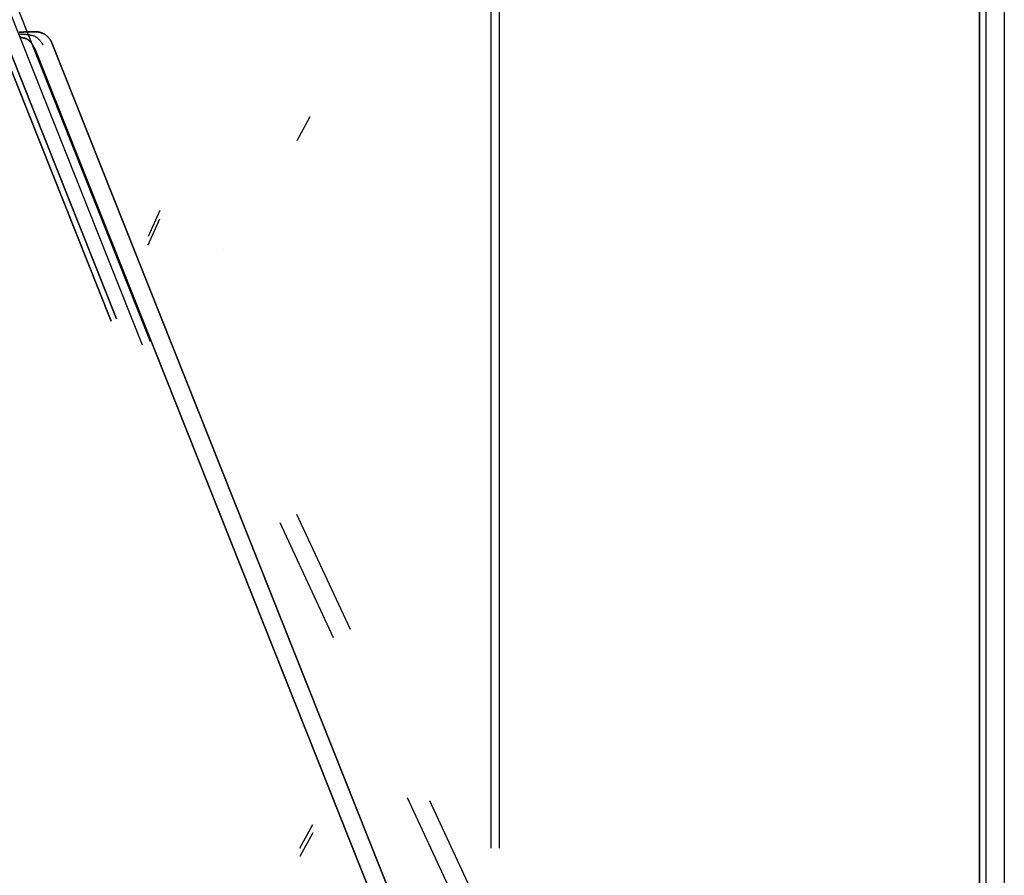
# Model space of a CAD drawing. Header units: millimetres. Extents: x -630 to 192, y -7 to 1615.
# Tile 110 of 249: x 103 to 181, y 90 to 157. Entities that reach past the tile are written whole.
import ezdxf

# ---------------------------------------------------------------- set-up
doc = ezdxf.new("R2010")
doc.units = ezdxf.units.MM
doc.header["$MEASUREMENT"] = 0
doc.layers.add('OVIDIO 160x80x72h', color=7, linetype='Continuous')

msp = doc.modelspace()

# ---------------------------------------------------------------- linework, layer by layer
at = {"layer": 'OVIDIO 160x80x72h'}
for points in [[(140.165, 803.771), (140.165, 91.747)], [(140.836, 803.771), (140.836, 91.747)], [(178.771, 19.092), (178.771, 803.771)], [(178.771, 803.771), (178.771, 19.092)], [(179.258, 803.771), (179.258, 19.092)], [(180.717, 803.771), (180.717, 19.092)]]:
    msp.add_lwpolyline(points, dxfattribs=at)
at = {"layer": 'OVIDIO 160x80x72h', "extrusion": (1, 0, 0)}
for points in [[(803.771, 719.866), (19.092, 719.866)], [(19.092, 719.866), (803.771, 719.866)], [(19.471, 717.577), (803.771, 717.577)], [(803.771, 717.577), (19.471, 717.577)]]:
    msp.add_lwpolyline(points, dxfattribs=at)
at = {"layer": 'OVIDIO 160x80x72h', "extrusion": (1, 9.4522e-07, 0)}
for points in [[(19.471, 718.919), (803.771, 718.92)], [(803.771, 718.92), (19.471, 718.919)]]:
    msp.add_lwpolyline(points, dxfattribs=at)
at = {"layer": 'OVIDIO 160x80x72h', "extrusion": (-0.108979, 0.202852, 0.973126)}
for points in [[(-166.895, 70.634), (-166.895, 231.29)], [(-166.895, 231.29), (-166.895, 70.634)], [(-167.191, 231.29), (-167.191, 70.634)], [(-167.486, 231.29), (-167.486, 70.634)], [(-167.486, 70.634), (-167.486, 231.29)], [(-163.879, 80.144), (-163.879, 90.136)], [(-164.47, 90.136), (-164.47, 80.144)], [(-165.06, 90.136), (-165.06, 80.144)], [(-163.879, 147.518), (-163.879, 157.29)], [(-164.47, 157.29), (-164.47, 147.518)]]:
    msp.add_lwpolyline(points, dxfattribs=at)
at = {"layer": 'OVIDIO 160x80x72h', "extrusion": (0.045678, -0.114881, 0.992329)}
for points in [[(151.672, 190.74), (151.672, 83.884)], [(151.672, 83.884), (151.672, 190.74)], [(152.129, 83.884), (152.129, 190.74)], [(152.129, 190.74), (152.129, 83.884)], [(153.273, 81.172), (153.273, 190.087)], [(153.96, 81.172), (153.96, 190.086)], [(137.19, 97.632), (137.19, 152.822)], [(137.419, 97.848), (137.419, 152.252)]]:
    msp.add_lwpolyline(points, dxfattribs=at)
at = {"layer": 'OVIDIO 160x80x72h', "extrusion": (-0.180645, 0.947935, 0.262271)}
for points in [[(-131.487, 620.799), (-130.605, 622.012)], [(-131.487, 620.799), (-130.605, 622.012)], [(-130.605, 622.012), (-131.487, 620.799)]]:
    msp.add_lwpolyline(points, dxfattribs=at)
at = {"layer": 'OVIDIO 160x80x72h', "extrusion": (-0.315264, 0.925924, 0.208021)}
msp.add_lwpolyline([(-149.618, 641.905), (-148.335, 642.689)], dxfattribs=at)
at = {"layer": 'OVIDIO 160x80x72h', "extrusion": (0.276089, 0.12261, 0.953279)}
for points in [[(99.303, 53.699), (99.303, 55.199)], [(99.303, 55.199), (99.303, 53.699)], [(95.4, 55.199), (95.4, 53.699)], [(91.498, 55.199), (91.498, 53.699)], [(81.801, 53.699), (81.801, 55.199)], [(53.961, 55.199), (53.961, 53.699)], [(48.96, 56.699), (48.96, 84.245)], [(49.055, 56.699), (49.055, 83.726)]]:
    msp.add_lwpolyline(points, dxfattribs=at)
at = {"layer": 'OVIDIO 160x80x72h', "extrusion": (-0.108989, 0.202866, 0.973122)}
for points in [[(-165.06, 72.114), (-165.06, 80.157)], [(-165.06, 80.157), (-165.06, 72.114)], [(-165.773, 72.114), (-165.773, 80.157)], [(-166.486, 72.114), (-166.486, 80.157)], [(-166.486, 80.157), (-166.486, 72.114)], [(-168.283, 80.258), (-168.283, 90.048)], [(-166.858, 90.048), (-166.858, 80.258)], [(-166.486, 90.15), (-166.486, 147.531)], [(-166.486, 147.531), (-166.486, 90.15)], [(-165.773, 90.15), (-165.773, 147.531)], [(-168.283, 147.632), (-168.283, 157.202)], [(-166.858, 157.202), (-166.858, 147.632)]]:
    msp.add_lwpolyline(points, dxfattribs=at)
at = {"layer": 'OVIDIO 160x80x72h', "extrusion": (0.984053, -0.058701, -0.167909)}
for points in [[(154.829, 690.009), (156.767, 695.466)], [(99.024, 711.082), (100.962, 716.539)]]:
    msp.add_lwpolyline(points, dxfattribs=at)
at = {"layer": 'OVIDIO 160x80x72h', "extrusion": (-0.021464, 0.046296, 0.998697)}
for points in [[(-162.945, -54.744), (-162.945, -44.703)], [(-161.459, -54.712), (-161.459, -44.663)], [(-161.459, -30.723), (-161.459, 70.579)], [(-162.945, -29.76), (-162.945, 70.754)]]:
    msp.add_lwpolyline(points, dxfattribs=at)
at = {"layer": 'OVIDIO 160x80x72h', "extrusion": (0.87123, 0.38691, -0.30209)}
msp.add_lwpolyline([(92.798, 704.988), (91.498, 699.348), (91.498, 699.345)], dxfattribs=at)
at = {"layer": 'OVIDIO 160x80x72h', "extrusion": (0, 1, 0)}
for points in [[(-107.855, 683.349), (-106.513, 686.032)], [(-110.156, 684.499), (-108.814, 687.183)], [(-111.115, 688.333), (-112.456, 685.65)]]:
    msp.add_lwpolyline(points, dxfattribs=at)
at = {"layer": 'OVIDIO 160x80x72h', "extrusion": (0.986824, -0.058152, -0.150988)}
msp.add_lwpolyline([(148.582, 698.637), (146.476, 693.242)], dxfattribs=at)
at = {"layer": 'OVIDIO 160x80x72h', "extrusion": (0.986824, -0.058151, -0.150984)}
msp.add_lwpolyline([(145.821, 693.501), (147.926, 698.893)], dxfattribs=at)
at = {"layer": 'OVIDIO 160x80x72h', "extrusion": (0.985466, -0.058564, -0.159457)}
msp.add_lwpolyline([(145.872, 693.456), (145.873, 693.458)], dxfattribs=at)
at = {"layer": 'OVIDIO 160x80x72h', "extrusion": (-0.108993, 0.202873, 0.97312)}
for points in [[(-165.06, 147.537), (-165.06, 90.155)], [(-165.06, 90.155), (-165.06, 147.537)]]:
    msp.add_lwpolyline(points, dxfattribs=at)
at = {"layer": 'OVIDIO 160x80x72h', "extrusion": (-0.366639, 0.922113, 0.123629)}
for points in [[(-151.672, 660.827), (-151.743, 660.805), (-151.815, 660.785), (-151.887, 660.767), (-151.96, 660.75), (-152.033, 660.735), (-152.107, 660.723), (-152.181, 660.712), (-152.255, 660.702), (-152.33, 660.695), (-152.405, 660.69), (-152.48, 660.686), (-152.555, 660.684), (-152.629, 660.684), (-152.704, 660.686), (-152.779, 660.69), (-152.853, 660.696), (-152.928, 660.704), (-153.001, 660.713), (-153.075, 660.724), (-153.147, 660.737), (-153.22, 660.752), (-153.291, 660.768), (-153.362, 660.786), (-153.432, 660.806), (-153.501, 660.827), (-153.57, 660.85), (-153.638, 660.875), (-153.704, 660.9), (-153.77, 660.928), (-153.834, 660.956), (-153.898, 660.986), (-153.96, 661.018), (-154.022, 661.05), (-154.083, 661.085), (-154.144, 661.121), (-154.205, 661.158), (-154.264, 661.198), (-154.323, 661.239), (-154.382, 661.281), (-154.439, 661.325), (-154.496, 661.371), (-154.552, 661.418), (-154.607, 661.467), (-154.661, 661.517), (-154.713, 661.569), (-154.765, 661.622), (-154.815, 661.677), (-154.864, 661.733), (-154.912, 661.79), (-154.959, 661.849), (-155.004, 661.909), (-155.047, 661.97), (-155.09, 662.032), (-155.13, 662.095), (-155.169, 662.159), (-155.206, 662.224), (-155.242, 662.29), (-155.276, 662.357), (-155.308, 662.424), (-155.339, 662.493), (-155.368, 662.561), (-155.395, 662.631), (-155.42, 662.701), (-155.443, 662.771)], [(-152.129, 662.255), (-152.165, 662.244), (-152.202, 662.234), (-152.239, 662.225), (-152.277, 662.216), (-152.314, 662.209), (-152.352, 662.202), (-152.389, 662.197), (-152.427, 662.192), (-152.465, 662.189), (-152.503, 662.186), (-152.541, 662.185), (-152.579, 662.184), (-152.616, 662.184), (-152.654, 662.186), (-152.691, 662.188), (-152.729, 662.191), (-152.766, 662.195), (-152.802, 662.2), (-152.839, 662.206), (-152.875, 662.212), (-152.91, 662.22), (-152.946, 662.228), (-152.981, 662.237), (-153.015, 662.247), (-153.049, 662.258), (-153.083, 662.269), (-153.116, 662.281), (-153.148, 662.294), (-153.18, 662.307), (-153.212, 662.321), (-153.243, 662.336), (-153.273, 662.351), (-153.303, 662.367), (-153.333, 662.383), (-153.362, 662.401), (-153.392, 662.419), (-153.421, 662.438), (-153.45, 662.458), (-153.479, 662.479), (-153.507, 662.501), (-153.535, 662.523), (-153.563, 662.546), (-153.59, 662.57), (-153.617, 662.595), (-153.643, 662.62), (-153.669, 662.647), (-153.694, 662.674), (-153.719, 662.702), (-153.743, 662.73), (-153.767, 662.759), (-153.789, 662.789), (-153.812, 662.82), (-153.833, 662.851), (-153.854, 662.883), (-153.873, 662.915), (-153.893, 662.948), (-153.911, 662.981), (-153.928, 663.015), (-153.945, 663.05), (-153.961, 663.085), (-153.975, 663.12), (-153.989, 663.155), (-154.002, 663.191), (-154.014, 663.227)]]:
    msp.add_lwpolyline(points, dxfattribs=at)
at = {"layer": 'OVIDIO 160x80x72h', "extrusion": (0.984053, -0.058701, -0.16791)}
msp.add_lwpolyline([(100.305, 716.772), (98.367, 711.316)], dxfattribs=at)
at = {"layer": 'OVIDIO 160x80x72h', "extrusion": (4.82326e-05, 1, -9.65085e-05)}
msp.add_lwpolyline([(-138.878, 698.871), (-137.537, 701.555)], dxfattribs=at)
at = {"layer": 'OVIDIO 160x80x72h', "extrusion": (0.276367, 0.122707, 0.953186)}
msp.add_lwpolyline([(26.133, 55.421), (26.133, 53.921)], dxfattribs=at)
at = {"layer": 'OVIDIO 160x80x72h', "extrusion": (-0.108986, 0.202861, 0.973124)}
msp.add_lwpolyline([(-165.06, 157.298), (-165.06, 147.526)], dxfattribs=at)
at = {"layer": 'OVIDIO 160x80x72h'}
for points in [[(104.082, 156.223, 679.731), (104.029, 156.225, 679.697), (103.976, 156.227, 679.663), (103.922, 156.228, 679.63), (103.867, 156.229, 679.598), (103.812, 156.229, 679.568), (103.756, 156.229, 679.538), (103.7, 156.229, 679.509), (103.643, 156.229, 679.482), (103.586, 156.228, 679.455), (103.528, 156.226, 679.43), (103.47, 156.225, 679.406), (103.411, 156.223, 679.382), (103.352, 156.221, 679.36), (103.292, 156.218, 679.339), (103.232, 156.215, 679.319), (103.172, 156.212, 679.301), (103.111, 156.209, 679.283), (103.05, 156.205, 679.267), (102.989, 156.201, 679.252), (102.927, 156.197, 679.238)], [(102.927, 156.197, 679.238), (102.989, 156.201, 679.252), (103.05, 156.205, 679.267), (103.111, 156.209, 679.283), (103.172, 156.212, 679.301), (103.232, 156.215, 679.319), (103.292, 156.218, 679.339), (103.352, 156.221, 679.36), (103.411, 156.223, 679.382), (103.47, 156.225, 679.406), (103.528, 156.226, 679.43), (103.586, 156.228, 679.455), (103.643, 156.229, 679.482), (103.7, 156.229, 679.509), (103.756, 156.229, 679.538), (103.812, 156.229, 679.568), (103.867, 156.229, 679.598), (103.922, 156.228, 679.63), (103.976, 156.227, 679.663), (104.029, 156.225, 679.697), (104.082, 156.223, 679.731)], [(103.68, 155.985, 680.314), (103.618, 155.993, 680.276), (103.555, 156, 680.24), (103.491, 156.007, 680.206), (103.426, 156.013, 680.173), (103.36, 156.018, 680.142), (103.293, 156.023, 680.114), (103.225, 156.027, 680.086), (103.157, 156.031, 680.061), (103.088, 156.034, 680.038), (103.018, 156.037, 680.016), (102.948, 156.039, 679.997)], [(102.967, 155.825, 680.762), (102.999, 155.818, 680.774), (103.031, 155.81, 680.786), (103.063, 155.803, 680.799), (103.094, 155.795, 680.812), (103.125, 155.787, 680.826), (103.156, 155.779, 680.84), (103.186, 155.771, 680.855), (103.216, 155.763, 680.87), (103.246, 155.754, 680.886), (103.275, 155.745, 680.902)], [(103.275, 155.745, 680.902), (103.246, 155.754, 680.886), (103.216, 155.763, 680.87), (103.186, 155.771, 680.855), (103.156, 155.779, 680.84), (103.125, 155.787, 680.826), (103.094, 155.795, 680.812), (103.063, 155.803, 680.799), (103.031, 155.81, 680.786), (102.999, 155.818, 680.774), (102.967, 155.825, 680.762)], [(103.275, 155.745, 680.902), (103.297, 155.743, 680.917), (103.32, 155.74, 680.932), (103.342, 155.737, 680.947), (103.364, 155.732, 680.962), (103.386, 155.726, 680.978), (103.409, 155.72, 680.993), (103.431, 155.712, 681.009), (103.454, 155.704, 681.026), (103.476, 155.694, 681.042), (103.499, 155.684, 681.058), (103.521, 155.672, 681.075), (103.544, 155.66, 681.092), (103.567, 155.647, 681.109), (103.589, 155.632, 681.125), (103.612, 155.617, 681.142), (103.634, 155.601, 681.159), (103.657, 155.583, 681.176), (103.679, 155.565, 681.193), (103.701, 155.546, 681.21), (103.724, 155.525, 681.227), (103.746, 155.504, 681.244), (103.768, 155.482, 681.26), (103.79, 155.458, 681.277), (103.811, 155.434, 681.293), (103.833, 155.409, 681.309), (103.855, 155.382, 681.324), (103.876, 155.355, 681.34), (103.898, 155.327, 681.355), (103.919, 155.297, 681.37), (103.941, 155.267, 681.384), (103.962, 155.236, 681.398), (103.983, 155.203, 681.411), (104.004, 155.17, 681.424), (104.025, 155.135, 681.436), (104.046, 155.1, 681.448), (104.067, 155.064, 681.459), (104.087, 155.026, 681.469), (104.108, 154.988, 681.478), (104.129, 154.948, 681.487), (104.15, 154.907, 681.494)], [(104.15, 154.907, 681.494), (104.129, 154.948, 681.487), (104.108, 154.988, 681.478), (104.087, 155.026, 681.469), (104.067, 155.064, 681.459), (104.046, 155.1, 681.448), (104.025, 155.135, 681.436), (104.004, 155.17, 681.424), (103.983, 155.203, 681.411), (103.962, 155.236, 681.398), (103.941, 155.267, 681.384), (103.919, 155.297, 681.37), (103.898, 155.327, 681.355), (103.876, 155.355, 681.34), (103.855, 155.382, 681.324), (103.833, 155.409, 681.309), (103.811, 155.434, 681.293), (103.79, 155.458, 681.277), (103.768, 155.482, 681.26), (103.746, 155.504, 681.244), (103.724, 155.525, 681.227), (103.701, 155.546, 681.21), (103.679, 155.565, 681.193), (103.657, 155.583, 681.176), (103.634, 155.601, 681.159), (103.612, 155.617, 681.142), (103.589, 155.632, 681.125), (103.567, 155.647, 681.109), (103.544, 155.66, 681.092), (103.521, 155.672, 681.075), (103.499, 155.684, 681.058), (103.476, 155.694, 681.042), (103.454, 155.704, 681.026), (103.431, 155.712, 681.009), (103.409, 155.72, 680.993), (103.386, 155.726, 680.978), (103.364, 155.732, 680.962), (103.342, 155.737, 680.947), (103.32, 155.74, 680.932), (103.297, 155.743, 680.917), (103.275, 155.745, 680.902)], [(103.679, 155.984, 680.316), (103.702, 155.985, 680.333), (103.726, 155.985, 680.35), (103.749, 155.985, 680.366), (103.771, 155.984, 680.383), (103.794, 155.982, 680.401), (103.817, 155.98, 680.418), (103.839, 155.978, 680.435), (103.861, 155.975, 680.453), (103.883, 155.972, 680.47), (103.905, 155.968, 680.488), (103.926, 155.964, 680.505), (103.948, 155.959, 680.523), (103.99, 155.948, 680.558), (104.032, 155.936, 680.594), (104.073, 155.921, 680.629), (104.113, 155.905, 680.665), (104.152, 155.888, 680.7), (104.191, 155.868, 680.735), (104.228, 155.847, 680.77), (104.265, 155.824, 680.804), (104.302, 155.8, 680.838), (104.337, 155.775, 680.871), (104.371, 155.747, 680.903), (104.405, 155.719, 680.935), (104.438, 155.689, 680.966), (104.47, 155.658, 680.996), (104.502, 155.625, 681.025), (104.533, 155.591, 681.053), (104.563, 155.556, 681.081), (104.592, 155.52, 681.107), (104.62, 155.483, 681.131), (104.648, 155.445, 681.155), (104.676, 155.406, 681.177), (104.703, 155.366, 681.198), (104.729, 155.325, 681.218), (104.754, 155.283, 681.236), (104.779, 155.241, 681.252), (104.791, 155.22, 681.26), (104.804, 155.198, 681.267)], [(105.457, 155.488, 681.041), (105.437, 155.52, 681.025), (105.417, 155.551, 681.008), (105.396, 155.582, 680.99), (105.375, 155.613, 680.971), (105.353, 155.643, 680.95), (105.331, 155.674, 680.929), (105.308, 155.704, 680.906), (105.285, 155.733, 680.882), (105.26, 155.762, 680.857), (105.235, 155.791, 680.831), (105.21, 155.819, 680.804), (105.183, 155.847, 680.776), (105.156, 155.874, 680.746), (105.128, 155.901, 680.716), (105.099, 155.927, 680.684), (105.069, 155.952, 680.652), (105.038, 155.976, 680.618), (105.006, 156, 680.583), (104.973, 156.023, 680.548), (104.939, 156.045, 680.511), (104.905, 156.066, 680.474), (104.869, 156.085, 680.436), (104.832, 156.104, 680.398), (104.794, 156.122, 680.359), (104.755, 156.138, 680.319), (104.715, 156.153, 680.279), (104.674, 156.167, 680.238), (104.633, 156.18, 680.198), (104.59, 156.191, 680.157), (104.547, 156.201, 680.116), (104.503, 156.209, 680.076), (104.459, 156.216, 680.036), (104.414, 156.222, 679.996), (104.368, 156.226, 679.957), (104.322, 156.229, 679.918), (104.275, 156.231, 679.88), (104.228, 156.231, 679.842), (104.18, 156.23, 679.805), (104.131, 156.227, 679.768), (104.082, 156.223, 679.731)], [(104.082, 156.223, 679.731), (104.131, 156.227, 679.768), (104.18, 156.23, 679.805), (104.228, 156.231, 679.842), (104.275, 156.231, 679.88), (104.322, 156.229, 679.918), (104.368, 156.226, 679.957), (104.414, 156.222, 679.996), (104.459, 156.216, 680.036), (104.503, 156.209, 680.076), (104.547, 156.201, 680.116), (104.59, 156.191, 680.157), (104.633, 156.18, 680.198), (104.674, 156.167, 680.238), (104.715, 156.153, 680.279), (104.755, 156.138, 680.319), (104.794, 156.122, 680.359), (104.832, 156.104, 680.398), (104.869, 156.085, 680.436), (104.905, 156.066, 680.474), (104.939, 156.045, 680.511), (104.973, 156.023, 680.548), (105.006, 156, 680.583), (105.038, 155.976, 680.618), (105.069, 155.952, 680.652), (105.099, 155.927, 680.684), (105.128, 155.901, 680.716), (105.156, 155.874, 680.746), (105.183, 155.847, 680.776), (105.21, 155.819, 680.804), (105.235, 155.791, 680.831), (105.26, 155.762, 680.857), (105.285, 155.733, 680.882), (105.308, 155.704, 680.906), (105.331, 155.674, 680.929), (105.353, 155.643, 680.95), (105.375, 155.613, 680.971), (105.396, 155.582, 680.99), (105.417, 155.551, 681.008), (105.437, 155.52, 681.025), (105.457, 155.488, 681.041)], [(104.15, 154.907, 681.494), (143.65, 55.561, 668.175), (143.925, 54.87, 668.082)], [(143.925, 54.87, 668.082), (143.65, 55.561, 668.175), (104.15, 154.907, 681.494)], [(145.232, 55.45, 667.629), (144.957, 56.142, 667.722), (105.457, 155.488, 681.041)], [(105.457, 155.488, 681.041), (144.957, 56.142, 667.722), (145.232, 55.45, 667.629)]]:
    msp.add_polyline3d(points, dxfattribs=at)

doc.saveas('drawing.dxf')
